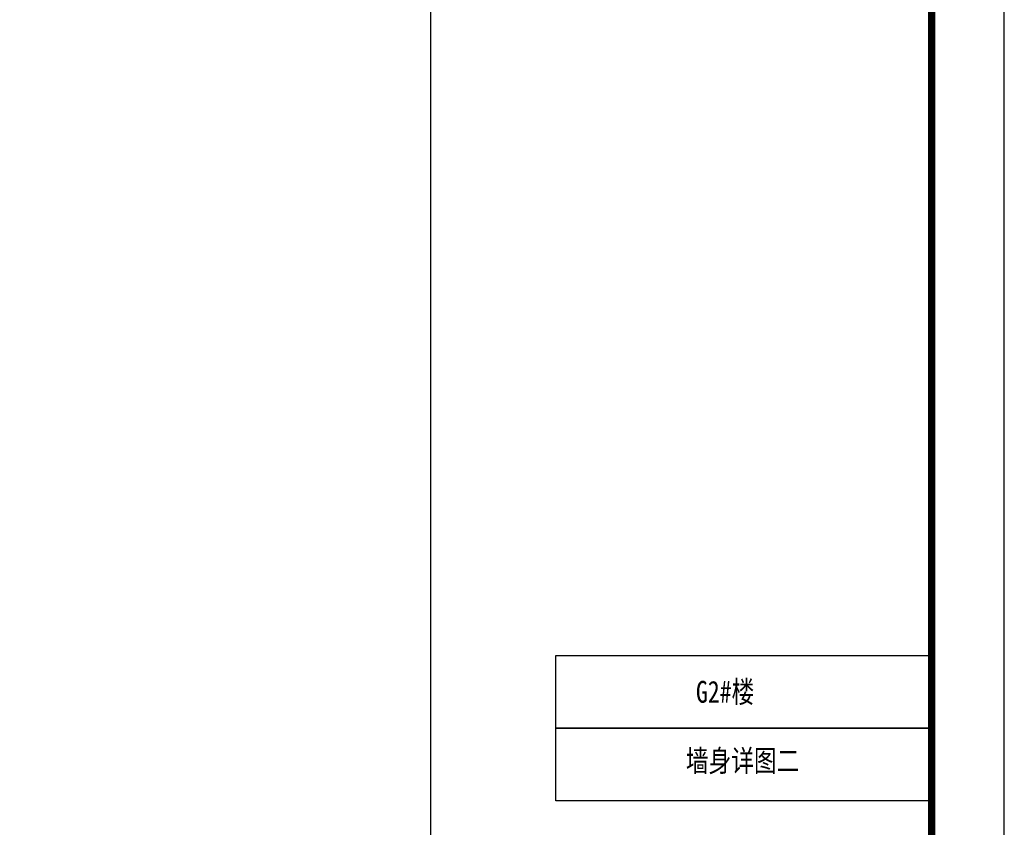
# Model space of a CAD drawing. Extents: x 447288 to 563800, y -194684 to 241749.
# Tile 44 of 91: x 480010 to 483398, y -147475 to -144697. Entities that reach past the tile are written whole.
import ezdxf
from ezdxf.enums import TextEntityAlignment as Align

# ---------------------------------------------------------------- set-up
doc = ezdxf.new("R2010")
doc.units = 0
doc.header["$LTSCALE"] = 1000
for name, color, linetype in [('C-SHEET-TEXT', 7, 'Continuous'), ('COLUMN', 9, 'Continuous'), ('PUB_TITLE', 4, 'Continuous')]:
    doc.layers.add(name, color=color, linetype=linetype)
doc.styles.add('-宋体', font='txt', dxfattribs={"width": 0.8})

msp = doc.modelspace()

# ---------------------------------------------------------------- linework, layer by layer
at = {"layer": 'COLUMN'}
for points in [[(481854.4, -146883.7), (483148.2, -146883.7), (483148.2, -147133.7), (481854.4, -147133.7)], [(481854.4, -146883.7), (483148.2, -146883.7), (483148.2, -147133.7), (481854.4, -147133.7)], [(481854.4, -147133.7), (483148.2, -147133.7), (483148.2, -147383.7), (481854.4, -147383.7)], [(481854.4, -147133.7), (483148.2, -147133.7), (483148.2, -147383.7), (481854.4, -147383.7)]]:
    msp.add_lwpolyline(points, close=True, dxfattribs=at)
at = {"layer": 'PUB_TITLE'}
for points in [[(462373.2, -150133.7), (483398.2, -150133.7), (483398.2, -135283.7), (462373.2, -135283.7)], [(483148.2, -149883.7), (483148.2, -135533.7), (481423.2, -135533.7), (481423.2, -149883.7)]]:
    msp.add_lwpolyline(points, close=True, dxfattribs=at)
at = {"layer": 'PUB_TITLE', "const_width": 25}
msp.add_lwpolyline([(462998.2, -149883.7), (483148.2, -149883.7), (483148.2, -135533.7), (462998.2, -135533.7)], close=True, dxfattribs=at)

# ---------------------------------------------------------------- texts
at = {"layer": 'C-SHEET-TEXT', "style": '-宋体', "width": 0.8}
for s, p in [('G2#楼', (482437.4, -147046.2)), ('墙身详图二', (482497.6, -147283.3))]:
    msp.add_text(s, height=75.11, dxfattribs=at).set_placement(p, align=Align.CENTER)

doc.saveas('drawing.dxf')
